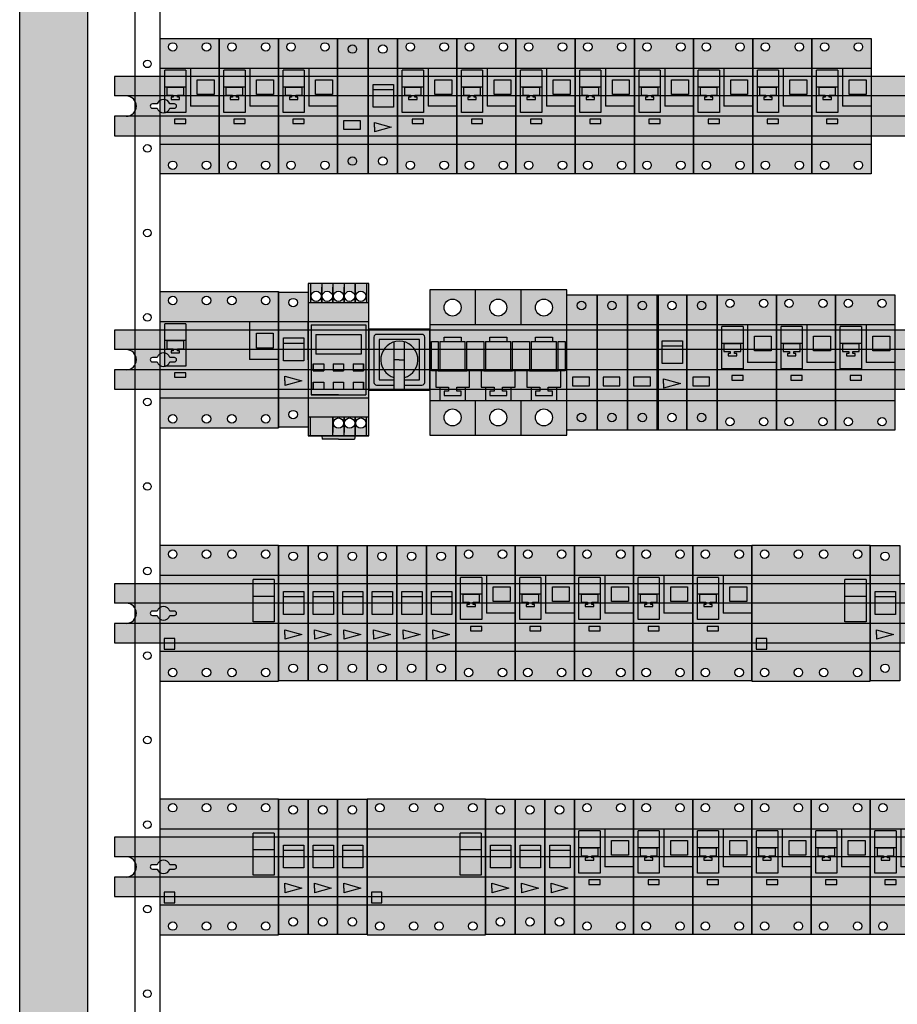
# Model space of a CAD drawing. Header units: millimetres. Extents: x 2505 to 3495, y 1397 to 1684.
# Tile 49 of 59: x 3353 to 3379, y 1470 to 1499. Entities that reach past the tile are written whole.
import ezdxf

# ---------------------------------------------------------------- set-up
doc = ezdxf.new("R2010")
doc.units = ezdxf.units.MM
for name, color, linetype in [('device_rail', 7, 'Continuous'), ('devices', 7, 'Continuous'), ('OZNACZENIE', 7, 'Continuous'), ('rear_wall', 7, 'Continuous')]:
    doc.layers.add(name, color=color, linetype=linetype)
doc.styles.get("Standard").update_dxf_attribs({"font": 'arial.ttf'})

# ---------------------------------------------------------------- blocks, each defined once
blk = doc.blocks.new('102059aIP54')
at = {"layer": 'rear_wall'}
h = blk.add_hatch(color=129, dxfattribs=at)
h.paths.add_polyline_path([(4.000001, 170.5), (4.000001, 173), (0.000001, 173), (0.000001, 3), (4.000001, 3), (4.000001, 5.5)], flags=0)
h.paths.add_polyline_path([(80.000001, 173), (76.000001, 173), (76.000001, 170.5), (76.000001, 5.5), (76.000001, 3), (80.000001, 3)], flags=0)
for p, q in [((4.000001, 170.5), (4.000001, 5.5)), ((6.800001, 170.5), (6.800001, 5.5))]:
    blk.add_line(p, q, dxfattribs=at)
for points in [[(4.000001, 3), (0.000001, 3), (0.000001, 173), (4.000001, 173)], [(4.000001, 170.5), (4.000001, 5.5)], [(4.000001, 5.5), (8.300001, 5.5), (8.300001, 170.5), (4.000001, 170.5)]]:
    blk.add_lwpolyline(points, dxfattribs=at)
blk.add_lwpolyline([(4.000001, 5.5), (76.000001, 5.5), (76.000001, 170.5), (4.000001, 170.5)], close=True, dxfattribs=at)
for centre in [(7.550001, 120.5), (7.550001, 115.5), (7.550001, 110.5), (7.550001, 105.5), (7.550001, 100.5), (7.550001, 95.5), (7.550001, 90.5), (7.550001, 85.5), (7.550001, 80.5), (7.550001, 75.5), (7.550001, 70.5), (7.550001, 65.5)]:
    blk.add_circle(centre, 0.225, dxfattribs=at)
at = {"flags": 1}
for tag, p in [('BD', (96.812571, 16.613244)), ('NK', (96.812571, 14.621117)), ('TYP', (96.812571, 13.021011)), ('PO', (96.812571, 11.483586))]:
    blk.add_attdef(tag, p, '', height=1, dxfattribs=at)
blk = doc.blocks.new('293596b')
at = {"layer": 'device_rail'}
h = blk.add_hatch(color=254, dxfattribs=at)
h.paths.add_polyline_path([(70.4, 1.75), (1.6, 1.75), (1.6, 0.6), (2.3, 0.6), (70.4, 0.6)], flags=0)
h.paths.add_polyline_path([(69.1, 0.6), (2.3, 0.6, -1), (2.3, -0.6), (69.1, -0.6, -1)], flags=0)
h.paths.add_polyline_path([(5.148, -0.129), (4.878, -0.129, -0.714845), (4.122, -0.129), (3.852, -0.129, -1), (3.852, 0.129), (4.122, 0.129, -0.714845), (4.878, 0.129), (5.148, 0.129, -1)], flags=0)
h.paths.add_polyline_path([(66.852, 0.129), (67.122, 0.129, -0.714845), (67.878, 0.129), (68.148, 0.129, -1), (68.148, -0.129), (67.878, -0.129, -0.714845), (67.122, -0.129), (66.852, -0.129, -1)], flags=0)
h.paths.add_polyline_path([(70.4, -0.6), (1.6, -0.6), (1.6, -1.75), (70.4, -1.75)], flags=0)
h.paths.add_polyline_path([(70.4, 0.6), (69.1, 0.6, -0.281109), (69.634, 0.274, -1.27072), (69.634, -0.274, -0.281109), (69.1, -0.6), (70.4, -0.6)], flags=0)
at = {"layer": 'device_rail', "color": 18}
for p, q in [((70.4, 0.6), (1.6, 0.6)), ((2.3, 0.6), (1.6, 0.6)), ((70.4, -0.6), (1.6, -0.6)), ((2.3, -0.6), (1.6, -0.6))]:
    blk.add_line(p, q, dxfattribs=at)
for points in [[(1.6, -0.6), (1.6, -1.75), (70.4, -1.75), (70.4, 1.75), (1.6, 1.75), (1.6, 0.6)], [(4.122, 0.129), (3.852, 0.129)], [(5.148, 0.129), (4.878, 0.129)], [(66.852, 0.129), (67.122, 0.129)], [(67.878, 0.129), (68.148, 0.129)], [(3.852, -0.129), (4.122, -0.129)], [(4.878, -0.129), (5.148, -0.129)], [(67.122, -0.129), (66.852, -0.129)], [(68.148, -0.129), (67.878, -0.129)]]:
    blk.add_lwpolyline(points, dxfattribs=at)
for centre, radius, start, end in [((2.3, 0), 0.6, 270, 90), ((69.1, 0), 0.6, 27.1953, 332.8047), ((3.852, 0), 0.129, 90, 270), ((4.5, 0), 0.4, 18.88223, 161.11777), ((5.148, 0), 0.129, 270, 90), ((66.852, 0), 0.129, 90, 270), ((67.5, 0), 0.4, 18.88223, 161.11777), ((68.148, 0), 0.129, 270, 90), ((69.7, 0), 0.282, 256.40235, 103.59765), ((4.5, 0), 0.4, 198.88223, 341.11777), ((67.5, 0), 0.4, 198.88223, 341.11777)]:
    blk.add_arc(centre, radius, start, end, dxfattribs=at)
at = {"flags": 1}
for tag, p in [('BD', (73.893, 16.217)), ('NK', (73.893, 14.225)), ('TYP', (73.893, 12.625)), ('PO', (73.893, 11.087))]:
    blk.add_attdef(tag, p, '', height=1, dxfattribs=at)
blk = doc.blocks.new('F921901024')
at = {"layer": 'devices'}
h = blk.add_hatch(color=9, dxfattribs=at)
h.paths.add_polyline_path([(3.2, 3.812), (2.2, 3.812), (2.2, 2.938), (3.2, 2.938)], flags=0)
h.paths.add_polyline_path([(1.525, 1.213), (1.525, 1.474), (0.861, 1.474), (0.861, 1.213)], flags=0)
h.paths.add_polyline_path([(0, -1.75), (3.5, -1.75), (3.5, 0), (0, 0)], flags=0)
h.paths.add_polyline_path([(1, -1.25, -1), (0.5, -1.25, -1)], flags=0)
h.paths.add_polyline_path([(3, -1.25, -1), (2.5, -1.25, -1)], flags=0)
h.paths.add_polyline_path([(3.5, 4.5), (3.5, 6.25), (0, 6.25), (0, 4.5), (1.8, 4.5)], flags=0)
h.paths.add_polyline_path([(1, 5.75, -1), (0.5, 5.75, -1)], flags=0)
h.paths.add_polyline_path([(3, 5.75, -1), (2.5, 5.75, -1)], flags=0)
h.paths.add_polyline_path([(3.5, 2.25), (3.5, 4.5), (1.8, 4.5), (1.8, 2.25)], flags=0)
h.paths.add_polyline_path([(3.2, 2.938), (2.2, 2.938), (2.2, 3.812), (3.2, 3.812)], flags=0)
h.paths.add_polyline_path([(1.8, 2.25), (1.8, 4.5), (0, 4.5), (0, 0), (3.5, 0), (3.5, 2.25)], flags=0)
h.paths.add_polyline_path([(0.861, 1.213), (0.861, 1.474), (1.525, 1.474), (1.525, 1.213)], flags=0)
h.paths.add_polyline_path([(0.275, 4.375), (1.525, 4.375), (1.525, 3.375), (1.525, 1.875), (0.275, 1.875), (0.275, 3.375)], flags=0)
h.paths.add_polyline_path([(0.4, 2.9), (0.775, 2.9), (0.775, 2.775), (0.65, 2.775), (0.65, 2.65), (1.15, 2.65), (1.15, 2.775), (1.025, 2.775), (1.025, 2.9), (1.4, 2.9), (1.4, 3.375), (0.4, 3.375)], flags=0)
h.paths.add_polyline_path([(0.275, 1.875), (1.525, 1.875), (1.525, 3.375), (1.4, 3.375), (1.4, 2.9), (1.025, 2.9), (1.025, 2.775), (1.15, 2.775), (1.15, 2.65), (0.65, 2.65), (0.65, 2.775), (0.775, 2.775), (0.775, 2.9), (0.4, 2.9), (0.4, 3.375), (0.275, 3.375)], flags=0)
h.paths.add_polyline_path([(0.275, 3.375), (0.4, 3.375), (1.4, 3.375), (1.525, 3.375), (1.525, 4.375), (0.275, 4.375)], flags=0)
at = {"layer": 'devices', "color": 18}
for p, q in [((0, -1.75), (0, 6.25)), ((0, 6.25), (3.5, 6.25)), ((3.5, 6.25), (3.5, -1.75)), ((0.275, 1.875), (0.275, 4.375)), ((1.525, 4.375), (1.525, 1.875)), ((1.8, 4.5), (1.8, 2.25)), ((2.2, 2.938), (2.2, 3.812)), ((2.2, 3.812), (3.2, 3.812)), ((3.2, 3.812), (3.2, 2.938)), ((0.4, 3.375), (1.4, 3.375)), ((3.2, 2.938), (2.2, 2.938)), ((1.525, 1.875), (0.275, 1.875)), ((3.5, 2.25), (1.8, 2.25)), ((1.525, 1.474), (0.861, 1.474)), ((0.861, 1.474), (0.861, 1.213)), ((0.861, 1.213), (1.525, 1.213)), ((1.525, 1.213), (1.525, 1.474)), ((3.5, -1.75), (0, -1.75))]:
    blk.add_line(p, q, dxfattribs=at)
at = {"layer": 'devices', "color": 18, "linetype": 'Continuous'}
for p, q in [((0, 4.5), (3.5, 4.5)), ((1.525, 4.375), (0.275, 4.375)), ((1.525, 3.375), (0.275, 3.375)), ((0.4, 3.375), (0.4, 2.9)), ((0.4, 3.375), (0.4, 2.9)), ((1.4, 2.9), (1.4, 3.375)), ((1.4, 2.9), (1.4, 3.375)), ((0.4, 2.9), (0.775, 2.9)), ((0.4, 2.9), (0.775, 2.9)), ((0.65, 2.775), (0.65, 2.65)), ((0.775, 2.775), (0.65, 2.775)), ((0.775, 2.775), (0.65, 2.775)), ((0.65, 2.775), (0.65, 2.65)), ((0.65, 2.65), (1.15, 2.65)), ((0.65, 2.65), (1.15, 2.65)), ((0.775, 2.9), (0.775, 2.775)), ((0.775, 2.9), (0.775, 2.775)), ((1.025, 2.775), (1.025, 2.9)), ((1.025, 2.775), (1.025, 2.9)), ((1.025, 2.9), (1.4, 2.9)), ((1.025, 2.9), (1.4, 2.9)), ((1.15, 2.775), (1.025, 2.775)), ((1.15, 2.775), (1.025, 2.775)), ((1.15, 2.65), (1.15, 2.775)), ((1.15, 2.65), (1.15, 2.775)), ((0, 0), (3.5, 0))]:
    blk.add_line(p, q, dxfattribs=at)
for centre in [(0.75, 5.75), (2.75, 5.75), (0.75, -1.25), (2.75, -1.25)]:
    blk.add_circle(centre, 0.25, dxfattribs=at)
at = {"flags": 1}
for tag, p in [('BD', (73.893, 16.217)), ('NK', (73.893, 14.225)), ('TYP', (73.893, 12.625)), ('PO', (73.893, 11.087))]:
    blk.add_attdef(tag, p, '', height=1, dxfattribs=at)
at = {"layer": 'OZNACZENIE'}
blk.add_attdef('OZ', (2.205, 6.665), '', height=1, rotation=90, dxfattribs=at)
blk = doc.blocks.new('F850001001')
at = {"layer": 'devices'}
blk.add_hatch(color=9, dxfattribs=at).paths.add_polyline_path([(0, -1.75), (1.8, -1.75), (1.8, 6.25), (0, 6.25)], flags=0)
at = {"layer": 'devices', "color": 18}
for p, q in [((0, -1.75), (0, 6.25)), ((0, 6.25), (1.8, 6.25)), ((1.8, 6.25), (1.8, -1.75)), ((0, 4.5), (1.8, 4.5)), ((1.35, 1.38), (0.35, 1.38)), ((0.35, 1.38), (0.35, 0.88)), ((1.35, 0.88), (1.35, 1.38)), ((0.35, 0.88), (1.35, 0.88)), ((0, 0), (1.8, 0)), ((1.8, -1.75), (0, -1.75))]:
    blk.add_line(p, q, dxfattribs=at)
for centre in [(0.875, 5.625), (0.875, -1)]:
    blk.add_circle(centre, 0.25, dxfattribs=at)
at = {"flags": 1}
for tag, p in [('BD', (2.293, 5.159)), ('NK', (2.293, 3.167)), ('TYP', (2.293, 1.567)), ('PO', (2.293, 0.029))]:
    blk.add_attdef(tag, p, '', height=1, dxfattribs=at)
at = {"layer": 'OZNACZENIE'}
blk.add_attdef('OZ', (1.355, 6.665), '', height=1, rotation=90, dxfattribs=at)
blk = doc.blocks.new('278531')
at = {"layer": 'devices'}
h = blk.add_hatch(color=9, dxfattribs=at)
h.paths.add_polyline_path([(1.375, 1), (0.375, 1.277), (0.375, 1), (0.375, 0.723)], flags=0)
h.paths.add_polyline_path([(0, -1.75), (1.75, -1.75), (1.75, 0), (0, 0)], flags=0)
h.paths.add_polyline_path([(1.125, -1, -1), (0.625, -1, -1)], flags=0)
h.paths.add_polyline_path([(0, 0), (1.75, 0), (1.75, 4.5), (0, 4.5)], flags=0)
h.paths.add_polyline_path([(0.375, 0.723), (0.375, 1), (0.375, 1.277), (1.375, 1)], flags=0)
h.paths.add_polyline_path([(0.3, 2.187), (0.3, 3.237), (0.3, 3.537), (1.5, 3.537), (1.5, 3.237), (1.5, 3.087), (1.5, 2.187)], flags=0)
h.paths.add_polyline_path([(0, 4.5), (1.75, 4.5), (1.75, 6.25), (0, 6.25)], flags=0)
h.paths.add_polyline_path([(1.125, 5.625, -1), (0.625, 5.625, -1)], flags=0)
h.paths.add_polyline_path([(1.5, 3.537), (0.3, 3.537), (0.3, 3.237), (1.5, 3.237)], flags=0)
h.paths.add_polyline_path([(1.5, 2.187), (1.5, 3.087), (1.5, 3.237), (0.3, 3.237), (0.3, 2.187)], flags=0)
at = {"layer": 'devices', "color": 18}
for p, q in [((0, -1.75), (0, 6.25)), ((0, 6.25), (1.75, 6.25)), ((1.75, 6.25), (1.75, -1.75)), ((0, 4.5), (1.75, 4.5)), ((0.3, 3.237), (0.3, 3.537)), ((0.3, 3.537), (1.5, 3.537)), ((1.5, 3.537), (1.5, 3.087)), ((0.3, 3.237), (1.5, 3.237)), ((0.3, 2.187), (0.3, 3.237)), ((1.5, 3.237), (1.5, 2.187)), ((1.5, 2.187), (0.3, 2.187)), ((0.375, 1), (0.375, 1.277)), ((0.375, 1.277), (1.375, 1)), ((0.375, 1), (0.375, 0.723)), ((1.375, 1), (0.375, 0.723)), ((0, 0), (1.75, 0)), ((1.75, -1.75), (0, -1.75))]:
    blk.add_line(p, q, dxfattribs=at)
for centre in [(0.875, 5.625), (0.875, -1)]:
    blk.add_circle(centre, 0.25, dxfattribs=at)
at = {"flags": 1}
for tag, p in [('BD', (4.393, 3.38)), ('NK', (4.393, 1.388)), ('TYP', (4.393, -0.213)), ('PO', (4.393, -1.75))]:
    blk.add_attdef(tag, p, '', height=1, dxfattribs=at)
at = {"layer": 'OZNACZENIE'}
blk.add_attdef('OZ', (1.33, 6.665), '', height=1, rotation=90, dxfattribs=at)
blk = doc.blocks.new('4333 ff#232')
at = {"layer": 'devices'}
h = blk.add_hatch(color=9, dxfattribs=at)
h.paths.add_polyline_path([(2386.713, 1704.29), (2386.4, 1704.29), (2386.4, 1703.977), (2386.713, 1703.977)], flags=0)
h.paths.add_polyline_path([(2389.775, 1707.052), (2386.275, 1707.052), (2386.275, 1706.165), (2388.025, 1706.165), (2389.775, 1706.165)], flags=0)
h.paths.add_polyline_path([(2387.775, 1706.79, -1), (2387.525, 1706.79, -1)], flags=0)
h.paths.add_polyline_path([(2386.775, 1706.79, -1), (2386.525, 1706.79, -1)], flags=0)
h.paths.add_polyline_path([(2388.525, 1706.79, -1), (2388.275, 1706.79, -1)], flags=0)
h.paths.add_polyline_path([(2389.525, 1706.79, -1), (2389.275, 1706.79, -1)], flags=0)
h.paths.add_polyline_path([(2389.775, 1706.165), (2388.025, 1706.165), (2386.275, 1706.165), (2386.275, 1703.915), (2388.025, 1703.915), (2389.775, 1703.915)], flags=0)
h.paths.add_polyline_path([(2386.713, 1703.977), (2386.4, 1703.977), (2386.4, 1704.29), (2386.713, 1704.29)], flags=0)
h.paths.add_polyline_path([(2389.025, 1704.79), (2389.025, 1705.54), (2389.025, 1706.04), (2389.65, 1706.04), (2389.65, 1705.54), (2389.65, 1704.79)], flags=0)
h.paths.add_polyline_path([(2389.775, 1703.915), (2388.025, 1703.915), (2386.275, 1703.915), (2386.275, 1703.027), (2389.775, 1703.027)], flags=0)
h.paths.add_polyline_path([(2387.775, 1703.29, -1), (2387.525, 1703.29, -1)], flags=0)
h.paths.add_polyline_path([(2386.775, 1703.29, -1), (2386.525, 1703.29, -1)], flags=0)
h.paths.add_polyline_path([(2388.525, 1703.29, -1), (2388.275, 1703.29, -1)], flags=0)
h.paths.add_polyline_path([(2389.525, 1703.29, -1), (2389.275, 1703.29, -1)], flags=0)
h.paths.add_polyline_path([(2389.65, 1706.04), (2389.025, 1706.04), (2389.025, 1705.54), (2389.65, 1705.54)], flags=0)
h.paths.add_polyline_path([(2389.65, 1704.79), (2389.65, 1705.54), (2389.025, 1705.54), (2389.025, 1704.79)], flags=0)
at = {"layer": 'devices', "color": 18}
for p, q in [((2386.275, 1703.027), (2386.275, 1707.052)), ((2386.275, 1707.052), (2389.775, 1707.052)), ((2389.775, 1707.052), (2389.775, 1703.027)), ((2386.275, 1706.165), (2388.025, 1706.165)), ((2386.413, 1704.852), (2386.413, 1706.102)), ((2387.038, 1706.102), (2387.038, 1704.852)), ((2388.025, 1706.165), (2389.775, 1706.165)), ((2388.925, 1706.165), (2388.925, 1705.04)), ((2386.475, 1705.602), (2386.975, 1705.602)), ((2389.125, 1705.383), (2389.125, 1705.821)), ((2389.125, 1705.821), (2389.625, 1705.821)), ((2389.625, 1705.821), (2389.625, 1705.383)), ((2389.625, 1705.383), (2389.125, 1705.383)), ((2389.775, 1705.04), (2388.925, 1705.04)), ((2387.038, 1704.852), (2386.413, 1704.852)), ((2387.038, 1704.652), (2386.706, 1704.652)), ((2386.706, 1704.652), (2386.706, 1704.521)), ((2386.706, 1704.521), (2387.038, 1704.521)), ((2387.038, 1704.521), (2387.038, 1704.652)), ((2386.275, 1703.915), (2388.025, 1703.915)), ((2388.025, 1703.915), (2389.775, 1703.915))]:
    blk.add_line(p, q, dxfattribs=at)
at = {"layer": 'devices', "color": 18, "linetype": 'Continuous'}
for p, q in [((2387.038, 1706.102), (2386.413, 1706.102)), ((2387.038, 1705.602), (2386.413, 1705.602)), ((2386.475, 1705.602), (2386.475, 1705.365)), ((2386.475, 1705.602), (2386.475, 1705.365)), ((2386.975, 1705.365), (2386.975, 1705.602)), ((2386.975, 1705.365), (2386.975, 1705.602)), ((2386.475, 1705.365), (2386.663, 1705.365)), ((2386.475, 1705.365), (2386.663, 1705.365)), ((2386.663, 1705.365), (2386.663, 1705.302)), ((2386.663, 1705.365), (2386.663, 1705.302)), ((2386.788, 1705.302), (2386.788, 1705.365)), ((2386.788, 1705.302), (2386.788, 1705.365)), ((2386.788, 1705.365), (2386.975, 1705.365)), ((2386.788, 1705.365), (2386.975, 1705.365)), ((2386.6, 1705.302), (2386.6, 1705.24)), ((2386.663, 1705.302), (2386.6, 1705.302)), ((2386.663, 1705.302), (2386.6, 1705.302)), ((2386.6, 1705.302), (2386.6, 1705.24)), ((2386.6, 1705.24), (2386.85, 1705.24)), ((2386.6, 1705.24), (2386.85, 1705.24)), ((2386.85, 1705.302), (2386.788, 1705.302)), ((2386.85, 1705.302), (2386.788, 1705.302)), ((2386.85, 1705.24), (2386.85, 1705.302)), ((2386.85, 1705.24), (2386.85, 1705.302))]:
    blk.add_line(p, q, dxfattribs=at)
at = {"layer": 'devices', "color": 247}
blk.add_line((2386.275, 1703.027), (2389.775, 1703.027), dxfattribs=at)
for centre in [(2386.65, 1706.79), (2387.65, 1706.79), (2388.4, 1706.79), (2389.4, 1706.79), (2386.65, 1703.29), (2387.65, 1703.29), (2388.4, 1703.29), (2389.4, 1703.29)]:
    blk.add_circle(centre, 0.125, dxfattribs=at)
blk = doc.blocks.new('212094')
at = {"layer": 'devices'}
h = blk.add_hatch(color=9, dxfattribs=at)
h.paths.add_polyline_path([(0, 0), (0, -1.125), (0.152, -1.125), (0.812, -1.125), (1.472, -1.125), (1.8, -1.125), (2.132, -1.125), (2.792, -1.125), (3.452, -1.125), (3.6, -1.125), (3.6, 0)], flags=0)
h.paths.add_polyline_path([(1.8, 0.178), (0.178, 0.178), (0.178, 4.322), (3.422, 4.322), (3.422, 0.178)], flags=0)
h.paths.add_polyline_path([(0, 2.25), (0, 0), (3.6, 0), (3.6, 4.5), (0, 4.5)], flags=0)
h.paths.add_polyline_path([(3.6, 4.5), (3.6, 5.625), (3.448, 5.625), (2.792, 5.625), (2.132, 5.625), (1.8, 5.625), (1.472, 5.625), (0.812, 5.625), (0.152, 5.625), (0, 5.625), (0, 4.5)], flags=0)
h.paths.add_polyline_path([(0.152, 5.625), (0.152, 6.75), (0, 6.75), (0, 5.625)], flags=0)
h.paths.add_polyline_path([(0.784, 6, -1), (0.18, 6, -1)], flags=0)
h.paths.add_polyline_path([(0.812, 5.625), (0.812, 6.548), (0.812, 6.75), (0.152, 6.75), (0.152, 5.625)], flags=0)
h.paths.add_polyline_path([(1.444, 6, -1), (0.84, 6, -1)], flags=0)
h.paths.add_polyline_path([(1.472, 5.625), (1.472, 6.548), (1.472, 6.75), (0.812, 6.75), (0.812, 6.548), (0.812, 5.625)], flags=0)
h.paths.add_polyline_path([(2.104, 6, -1), (1.5, 6, -1)], flags=0)
h.paths.add_polyline_path([(1.8, 5.625), (2.132, 5.625), (2.132, 6.548), (2.132, 6.75), (1.472, 6.75), (1.472, 6.548), (1.472, 5.625)], flags=0)
h.paths.add_polyline_path([(0, -2.1), (0, -2.25), (0.152, -2.25), (0.152, -1.125), (0, -1.125)], flags=0)
h.paths.add_polyline_path([(1.472, -2.25), (1.472, -2.048), (1.472, -1.125), (0.812, -1.125), (0.152, -1.125), (0.152, -2.25), (0.808, -2.25)], flags=0)
h.paths.add_polyline_path([(2.104, -1.5, -1), (1.5, -1.5, -1)], flags=0)
h.paths.add_polyline_path([(2.132, -2.25), (2.132, -2.048), (2.132, -1.125), (1.8, -1.125), (1.472, -1.125), (1.472, -2.048), (1.472, -2.25)], flags=0)
h.paths.add_polyline_path([(2.764, -1.5, -1), (2.16, -1.5, -1)], flags=0)
h.paths.add_polyline_path([(2.792, -2.25), (2.792, -2.048), (2.792, -1.125), (2.132, -1.125), (2.132, -2.048), (2.132, -2.25)], flags=0)
h.paths.add_polyline_path([(3.452, -1.125), (3.448, -1.125)], flags=0)
h.paths.add_polyline_path([(3.424, -1.5, -1), (2.82, -1.5, -1)], flags=0)
h.paths.add_polyline_path([(3.452, -2.25), (3.448, -1.125), (2.792, -1.125), (2.792, -2.048), (2.792, -2.25)], flags=0)
h.paths.add_polyline_path([(3.6, -2.25), (3.6, -1.125), (3.452, -1.125), (3.452, -2.25)], flags=0)
h.paths.add_polyline_path([(0.808, -2.25), (0.844, -2.451), (1.8, -2.451), (2.756, -2.451), (2.792, -2.25), (2.132, -2.25), (1.472, -2.25)], flags=0)
h.paths.add_polyline_path([(3.6, 6.75), (3.452, 6.75), (3.448, 5.625), (3.6, 5.625)], flags=0)
h.paths.add_polyline_path([(2.764, 6, -1), (2.16, 6, -1)], flags=0)
h.paths.add_polyline_path([(2.132, 6.75), (2.132, 6.548), (2.132, 5.625), (2.792, 5.625), (2.792, 6.548), (2.792, 6.75)], flags=0)
h.paths.add_polyline_path([(3.424, 6, -1), (2.82, 6, -1)], flags=0)
h.paths.add_polyline_path([(2.792, 6.75), (2.792, 6.548), (2.792, 5.625), (3.452, 5.625), (3.452, 6.75)], flags=0)
h.paths.add_polyline_path([(3.287, 1.593), (2.672, 1.593), (2.672, 2.011), (3.287, 2.011)], flags=0)
h.paths.add_polyline_path([(2.108, 1.593), (1.492, 1.593), (1.492, 2.011), (2.108, 2.011)], flags=0)
h.paths.add_polyline_path([(0.928, 2.011), (0.928, 1.593), (0.313, 1.593), (0.313, 2.011)], flags=0)
h.paths.add_polyline_path([(2.108, 0.509), (1.492, 0.509), (1.492, 0.928), (2.108, 0.928)], flags=0)
h.paths.add_polyline_path([(2.672, 0.509), (2.672, 0.928), (3.287, 0.928), (3.287, 0.509)], flags=0)
h.paths.add_polyline_path([(0.928, 0.509), (0.313, 0.509), (0.313, 0.928), (0.928, 0.928)], flags=0)
h.paths.add_polyline_path([(0.456, 2.569), (0.456, 3.736), (3.144, 3.736), (3.144, 2.569)], flags=0)
h.paths.add_polyline_path([(3.422, 0.178), (3.422, 4.322), (0.178, 4.322), (0.178, 0.178), (1.8, 0.178)], flags=0)
h.paths.add_polyline_path([(3.287, 2.011), (2.672, 2.011), (2.672, 1.593), (3.287, 1.593)], flags=0)
h.paths.add_polyline_path([(2.108, 2.011), (1.492, 2.011), (1.492, 1.593), (2.108, 1.593)], flags=0)
h.paths.add_polyline_path([(0.313, 2.011), (0.313, 1.593), (0.928, 1.593), (0.928, 2.011)], flags=0)
h.paths.add_polyline_path([(2.108, 0.928), (1.492, 0.928), (1.492, 0.509), (2.108, 0.509)], flags=0)
h.paths.add_polyline_path([(3.287, 0.509), (3.287, 0.928), (2.672, 0.928), (2.672, 0.509)], flags=0)
h.paths.add_polyline_path([(0.928, 0.928), (0.313, 0.928), (0.313, 0.509), (0.928, 0.509)], flags=0)
h.paths.add_polyline_path([(3.144, 2.569), (3.144, 3.736), (0.456, 3.736), (0.456, 2.569)], flags=0)
at = {"layer": 'devices', "color": 18}
for p, q in [((0, 6.75), (0, -2.25)), ((3.6, 6.75), (0, 6.75)), ((0, 6.75), (0, 4.5)), ((0.152, 6.75), (0.152, 5.625)), ((0.812, 6.75), (0.812, 5.625)), ((0.812, 6.75), (0.812, 5.625)), ((0.812, 5.625), (0.812, 6.548)), ((1.472, 6.75), (1.472, 5.625)), ((1.472, 6.75), (1.472, 5.625)), ((1.472, 6.75), (1.472, 5.625)), ((1.472, 5.625), (1.472, 6.548)), ((1.472, 5.625), (1.472, 6.548)), ((2.132, 6.75), (2.132, 5.625)), ((2.132, 6.75), (2.132, 5.625)), ((2.132, 6.75), (2.132, 5.625)), ((2.132, 5.625), (2.132, 6.548)), ((2.132, 5.625), (2.132, 6.548)), ((2.792, 5.625), (2.792, 6.75)), ((2.792, 6.75), (2.792, 5.625)), ((2.792, 6.75), (2.792, 5.625)), ((2.792, 5.625), (2.792, 6.548)), ((3.452, 6.75), (3.452, 5.625)), ((3.6, -2.25), (3.6, 6.75)), ((0, 5.625), (3.6, 5.625)), ((0.152, 5.625), (1.8, 5.625)), ((0.152, 5.625), (0.812, 5.625)), ((1.8, 5.625), (3.448, 5.625)), ((0, 2.25), (0, 4.5)), ((0, 4.5), (3.6, 4.5)), ((0, 4.5), (0, -2.1)), ((0.178, 4.322), (3.422, 4.322)), ((0.178, 4.322), (0.178, 0.178)), ((3.422, 4.322), (3.422, 0.178)), ((0.456, 3.736), (3.144, 3.736)), ((0.456, 3.736), (0.456, 2.569)), ((3.144, 3.736), (3.144, 2.569)), ((3.144, 2.569), (0.456, 2.569)), ((0, 2.25), (0, 0)), ((0.313, 2.011), (0.928, 2.011)), ((0.313, 2.011), (0.313, 1.593)), ((0.313, 1.593), (0.313, 2.011)), ((0.928, 2.011), (0.928, 1.593)), ((1.492, 2.011), (1.492, 1.593)), ((1.492, 2.011), (2.108, 2.011)), ((2.108, 2.011), (2.108, 1.593)), ((2.672, 2.011), (2.672, 1.593)), ((2.672, 2.011), (3.287, 2.011)), ((3.287, 2.011), (3.287, 1.593)), ((3.287, 1.593), (3.287, 2.011)), ((0.313, 1.593), (0.928, 1.593)), ((1.492, 1.593), (2.108, 1.593)), ((2.672, 1.593), (3.287, 1.593)), ((0.313, 0.509), (0.313, 0.928)), ((0.313, 0.928), (0.928, 0.928)), ((0.313, 0.928), (0.313, 0.509)), ((0.928, 0.928), (0.928, 0.509)), ((1.492, 0.928), (1.492, 0.509)), ((1.492, 0.928), (2.108, 0.928)), ((2.108, 0.928), (2.108, 0.509)), ((2.672, 0.928), (2.672, 0.509)), ((2.672, 0.928), (3.287, 0.928)), ((3.287, 0.509), (3.287, 0.928)), ((3.287, 0.928), (3.287, 0.509)), ((0, 0), (3.6, 0)), ((0.178, 0.178), (3.422, 0.178)), ((1.8, 0.178), (0.178, 0.178)), ((0.313, 0.509), (0.928, 0.509)), ((1.492, 0.509), (2.108, 0.509)), ((2.672, 0.509), (3.287, 0.509)), ((0, -1.125), (3.6, -1.125)), ((0.152, -1.125), (1.8, -1.125)), ((0.152, -1.125), (0.812, -1.125)), ((0.152, -2.25), (0.152, -1.125)), ((1.472, -2.25), (1.472, -1.125)), ((1.472, -1.125), (1.472, -2.048)), ((1.472, -2.25), (1.472, -1.125)), ((1.472, -2.25), (1.472, -1.125)), ((1.472, -1.125), (1.472, -2.048)), ((1.8, -1.125), (3.448, -1.125)), ((2.132, -2.25), (2.132, -1.125)), ((2.132, -1.125), (2.132, -2.048)), ((2.132, -2.25), (2.132, -1.125)), ((2.132, -2.25), (2.132, -1.125)), ((2.132, -1.125), (2.132, -2.048)), ((2.792, -2.25), (2.792, -1.125)), ((2.792, -1.125), (2.792, -2.048)), ((2.792, -2.25), (2.792, -1.125)), ((2.792, -1.125), (2.792, -2.25)), ((3.452, -2.25), (3.452, -1.125)), ((0, -2.25), (3.6, -2.25)), ((3.6, -2.25), (0, -2.25)), ((3.6, -2.25), (0, -2.25)), ((0.808, -2.25), (0.844, -2.451)), ((2.792, -2.25), (2.756, -2.451)), ((1.8, -2.451), (0.844, -2.451)), ((1.8, -2.451), (2.756, -2.451))]:
    blk.add_line(p, q, dxfattribs=at)
for centre in [(0.482, 6), (1.142, 6), (1.802, 6), (2.462, 6), (3.122, 6), (1.802, -1.5), (2.462, -1.5), (3.122, -1.5)]:
    blk.add_circle(centre, 0.302, dxfattribs=at)
at = {"flags": 1}
for tag, p in [('BD', (5.454, 2.88)), ('NK', (5.454, 0.888)), ('TYP', (5.454, -0.713)), ('PO', (5.454, -2.25))]:
    blk.add_attdef(tag, p, '', height=1, dxfattribs=at)
at = {"layer": 'OZNACZENIE'}
blk.add_attdef('OZ', (2.255, 7.165), '', height=1, rotation=90, dxfattribs=at)
blk = doc.blocks.new('036515')
at = {"layer": 'devices'}
h = blk.add_hatch(color=250, dxfattribs=at)
h.paths.add_polyline_path([(1.57, 2.015, -0.414214), (1.65, 1.935), (1.65, 0.595, -0.414214), (1.57, 0.515), (1.05, 0.515), (1.05, 0.365), (1.8, 0.365), (1.8, 2.165), (0, 2.165), (0, 0.365), (0.75, 0.365), (0.75, 0.515), (0.23, 0.515, -0.414214), (0.15, 0.595), (0.15, 1.935, -0.414214), (0.23, 2.015)], flags=0)
h.paths.add_polyline_path([(0.75, 1.794, 0.755929), (0.75, 0.736)], flags=0)
h.paths.add_polyline_path([(1.05, 0.736, 0.755929), (1.05, 1.794)], flags=0)
h.paths.add_polyline_path([(0.75, 1.265), (0.9, 1.265), (1.05, 1.265), (1.05, 0.365), (1.8, 0.365), (1.8, 2.165), (0, 2.165), (0, 0.365), (0.75, 0.365)], flags=0)
h = blk.add_hatch(color=8, dxfattribs=at)
h.paths.add_polyline_path([(0.15, 1.935), (0.15, 0.595, 0.414214), (0.23, 0.515), (0.75, 0.515), (0.75, 0.665), (0.3, 0.665), (0.3, 1.865), (1.5, 1.865), (1.5, 0.665), (1.05, 0.665), (1.05, 0.515), (1.57, 0.515, 0.414214), (1.65, 0.595), (1.65, 1.935, 0.414214), (1.57, 2.015), (0.23, 2.015, 0.414214)], flags=0)
h.paths.add_polyline_path([(0.3, 1.865), (1.5, 1.865), (1.5, 0.665), (1.05, 0.665), (1.05, 0.736, 0.755929), (1.05, 1.794, 0.138998), (0.75, 1.794, 0.755929), (0.75, 0.736), (0.75, 0.665), (0.3, 0.665)], flags=0)
blk.add_hatch(color=9, dxfattribs=at).paths.add_polyline_path([(1.05, 1.794, 0.138998), (0.75, 1.794), (0.75, 1.265), (0.9, 1.265), (1.05, 1.265)], flags=0)
for p, q in [((0.15, 1.935), (0.15, 0.595)), ((1.57, 2.015), (0.23, 2.015)), ((0.75, 0.365), (0.75, 1.794)), ((1.05, 0.365), (1.05, 1.794)), ((1.65, 0.595), (1.65, 1.935)), ((0.9, 1.265), (0.75, 1.265)), ((0.9, 1.265), (1.05, 1.265)), ((0.23, 0.515), (0.75, 0.515)), ((1.05, 0.515), (1.57, 0.515))]:
    blk.add_line(p, q, dxfattribs=at)
blk.add_lwpolyline([(0, 0.365), (1.8, 0.365), (1.8, 2.165), (0, 2.165)], close=True, dxfattribs=at)
blk.add_lwpolyline([(1.05, 0.665), (1.5, 0.665), (1.5, 1.865), (0.3, 1.865), (0.3, 0.665), (0.75, 0.665)], dxfattribs=at)
for centre, radius, start, end in [((0.23, 1.935), 0.08, 90, 180), ((0.9, 1.265), 0.55, 285.8266, 254.1734), ((1.57, 1.935), 0.08, 0, 90), ((0.23, 0.595), 0.08, 180, 270), ((1.57, 0.595), 0.08, 270, 0)]:
    blk.add_arc(centre, radius, start, end, dxfattribs=at)
at = {"flags": 1}
for tag, p in [('BD', (2.306, 5.13)), ('NK', (2.306, 3.138)), ('TYP', (2.306, 1.537)), ('PO', (2.306, 0))]:
    blk.add_attdef(tag, p, '', height=1, dxfattribs=at)
at = {"layer": 'OZNACZENIE'}
blk.add_attdef('OZ', (1.355, 2.581), '', height=1, rotation=90, dxfattribs=at)
blk = doc.blocks.new('248243')
at = {"layer": 'devices'}
h = blk.add_hatch(color=9, dxfattribs=at)
h.paths.add_polyline_path([(8.1, 6.55), (5.4, 6.55), (5.4, 4.5), (8.1, 4.5)], flags=0)
h.paths.add_polyline_path([(7.25, 5.5, -1), (6.25, 5.5, -1)], flags=0)
h.paths.add_polyline_path([(2.7, 6.55), (2.7, 4.5), (5.4, 4.5), (5.4, 6.55)], flags=0)
h.paths.add_polyline_path([(4.55, 5.5, -1), (3.55, 5.5, -1)], flags=0)
h.paths.add_polyline_path([(0, 6.55), (0, 4.5), (2.7, 4.5), (2.7, 6.55)], flags=0)
h.paths.add_polyline_path([(1.85, 5.5, -1), (0.85, 5.5, -1)], flags=0)
h.paths.add_polyline_path([(7.75, 1.75), (8, 1.75), (8, 3.5), (7.6, 3.5), (7.6, 1.75)], flags=0)
h.paths.add_polyline_path([(7.25, 3.5), (7.25, 3.75), (6.25, 3.75), (6.25, 3.5)], flags=0)
h.paths.add_polyline_path([(6.25, 3.5), (6, 3.5), (6, 1.75), (7.5, 1.75), (7.5, 3.5), (7.25, 3.5)], flags=0)
h.paths.add_polyline_path([(5.75, 0.8), (6, 0.8), (6.5, 0.8), (6.5, 0.55), (6.25, 0.55), (6.25, 0.3), (7.25, 0.3), (7.25, 0.55), (7, 0.55), (7, 0.8), (7.5, 0.8), (7.75, 0.8), (7.75, 1.75), (7.6, 1.75), (7.5, 1.75), (6, 1.75), (5.9, 1.75), (5.75, 1.75)], flags=0)
h.paths.add_polyline_path([(1.85, 3.5), (1.85, 3.75), (0.85, 3.75), (0.85, 3.5)], flags=0)
h.paths.add_polyline_path([(0.85, 3.5), (0.6, 3.5), (0.6, 1.75), (2.1, 1.75), (2.1, 3.5), (1.85, 3.5)], flags=0)
h.paths.add_polyline_path([(0.5, 1.75), (0.5, 3.5), (0.1, 3.5), (0.1, 1.75), (0.35, 1.75)], flags=0)
h.paths.add_polyline_path([(7.5, 0), (7.5, 0.8), (7, 0.8), (7, 0.55), (7.25, 0.55), (7.25, 0.3), (6.25, 0.3), (6.25, 0.55), (6.5, 0.55), (6.5, 0.8), (6, 0.8), (6, 0)], flags=0)
h.paths.add_polyline_path([(6, 0), (5.4, 0), (5.4, -2.05), (8.1, -2.05), (8.1, 0), (7.5, 0)], flags=0)
h.paths.add_polyline_path([(7.25, -1, -1), (6.25, -1, -1)], flags=0)
h.paths.add_polyline_path([(2.7, -2.05), (5.4, -2.05), (5.4, 0), (4.8, 0), (3.3, 0), (2.7, 0)], flags=0)
h.paths.add_polyline_path([(4.55, -1, -1), (3.55, -1, -1)], flags=0)
h.paths.add_polyline_path([(2.35, 0.8), (2.35, 1.75), (2.2, 1.75), (2.1, 1.75), (0.6, 1.75), (0.5, 1.75), (0.35, 1.75), (0.35, 0.8), (0.6, 0.8), (1.1, 0.8), (1.1, 0.55), (0.85, 0.55), (0.85, 0.3), (1.85, 0.3), (1.85, 0.55), (1.6, 0.55), (1.6, 0.8), (2.1, 0.8)], flags=0)
h.paths.add_polyline_path([(2.1, 0.8), (1.6, 0.8), (1.6, 0.55), (1.85, 0.55), (1.85, 0.3), (0.85, 0.3), (0.85, 0.55), (1.1, 0.55), (1.1, 0.8), (0.6, 0.8), (0.6, 0), (2.1, 0)], flags=0)
h.paths.add_polyline_path([(4.55, 3.5), (4.55, 3.75), (3.55, 3.75), (3.55, 3.5)], flags=0)
h.paths.add_polyline_path([(3.55, 3.5), (3.3, 3.5), (3.3, 1.75), (4.8, 1.75), (4.8, 3.5), (4.55, 3.5)], flags=0)
h.paths.add_polyline_path([(5.1, 3.5), (4.9, 3.5), (4.9, 1.75), (5.05, 1.75), (5.1, 1.75), (5.7, 1.75), (5.75, 1.75), (5.9, 1.75), (5.9, 3.5), (5.7, 3.5)], flags=0)
h.paths.add_polyline_path([(3.2, 3.5), (3, 3.5), (2.4, 3.5), (2.2, 3.5), (2.2, 1.75), (2.35, 1.75), (2.4, 1.75), (3, 1.75), (3.05, 1.75), (3.2, 1.75)], flags=0)
h.paths.add_polyline_path([(3.2, 1.75), (3.3, 1.75), (3.3, 3.5), (3.55, 3.5), (3.55, 3.75), (4.55, 3.75), (4.55, 3.5), (4.8, 3.5), (4.8, 1.75), (4.9, 1.75), (4.9, 3.5), (5.1, 3.5), (5.7, 3.5), (5.9, 3.5), (5.9, 1.75), (6, 1.75), (6, 3.5), (6.25, 3.5), (6.25, 3.75), (7.25, 3.75), (7.25, 3.5), (7.5, 3.5), (7.5, 1.75), (7.6, 1.75), (7.6, 3.5), (8, 3.5), (8, 1.75), (7.75, 1.75), (7.75, 0.8), (7.5, 0.8), (7.5, 0), (8.1, 0), (8.1, 4.5), (5.4, 4.5), (2.7, 4.5), (0, 4.5), (0, 0), (0.6, 0), (0.6, 0.8), (0.35, 0.8), (0.35, 1.75), (0.1, 1.75), (0.1, 3.5), (0.5, 3.5), (0.5, 1.75), (0.6, 1.75), (0.6, 3.5), (0.85, 3.5), (0.85, 3.75), (1.85, 3.75), (1.85, 3.5), (2.1, 3.5), (2.1, 1.75), (2.2, 1.75), (2.2, 3.5), (2.4, 3.5), (3, 3.5), (3.2, 3.5)], flags=0)
h.paths.add_polyline_path([(0, 0), (0, -2.05), (2.7, -2.05), (2.7, 0), (2.1, 0), (0.6, 0)], flags=0)
h.paths.add_polyline_path([(1.85, -1, -1), (0.85, -1, -1)], flags=0)
h.paths.add_polyline_path([(4.8, 0.8), (4.8, 0), (5.4, 0), (6, 0), (6, 0.8), (5.75, 0.8), (5.75, 1.75), (5.7, 1.75), (5.1, 1.75), (5.05, 1.75), (5.05, 0.8)], flags=0)
h.paths.add_polyline_path([(3.05, 0.8), (3.05, 1.75), (3, 1.75), (2.4, 1.75), (2.35, 1.75), (2.35, 0.8), (2.1, 0.8), (2.1, 0), (2.7, 0), (3.3, 0), (3.3, 0.8)], flags=0)
h.paths.add_polyline_path([(3.8, 0.8), (3.3, 0.8), (3.3, 0), (4.8, 0), (4.8, 0.8), (4.3, 0.8), (4.3, 0.55), (4.55, 0.55), (4.55, 0.3), (3.55, 0.3), (3.55, 0.55), (3.8, 0.55)], flags=0)
h.paths.add_polyline_path([(3.8, 0.55), (3.55, 0.55), (3.55, 0.3), (4.55, 0.3), (4.55, 0.55), (4.3, 0.55), (4.3, 0.8), (4.8, 0.8), (5.05, 0.8), (5.05, 1.75), (4.9, 1.75), (4.8, 1.75), (3.3, 1.75), (3.2, 1.75), (3.05, 1.75), (3.05, 0.8), (3.3, 0.8), (3.8, 0.8)], flags=0)
at = {"layer": 'devices', "color": 247}
for p, q in [((8.1, 6.55), (0, 6.55)), ((2.7, 4.5), (2.7, 6.55)), ((5.4, 4.5), (5.4, 6.55)), ((0, 4.5), (2.7, 4.5)), ((2.7, 4.5), (5.4, 4.5)), ((5.4, 4.5), (8.1, 4.5)), ((0.6, 1.75), (0.1, 1.75)), ((0.35, 1.75), (0.35, 0.8)), ((0.35, 1.75), (0.35, 0.8)), ((0.5, 1.75), (0.6, 1.75)), ((0.5, 1.75), (0.6, 1.75)), ((0.5, 1.75), (0.6, 1.75)), ((0.5, 1.75), (0.6, 1.75)), ((0.6, 1.75), (2.1, 1.75)), ((0.6, 1.75), (2.1, 1.75)), ((0.6, 1.75), (2.1, 1.75)), ((0.6, 1.75), (2.1, 1.75)), ((2.1, 1.75), (2.2, 1.75)), ((2.1, 1.75), (2.2, 1.75)), ((2.1, 1.75), (2.2, 1.75)), ((2.1, 1.75), (2.2, 1.75)), ((3, 1.75), (2.2, 1.75)), ((2.35, 0.8), (2.35, 1.75)), ((2.35, 0.8), (2.35, 1.75)), ((3.2, 1.75), (2.4, 1.75)), ((3.05, 1.75), (3.05, 0.8)), ((3.05, 1.75), (3.05, 0.8)), ((3.2, 1.75), (3.3, 1.75)), ((3.2, 1.75), (3.3, 1.75)), ((3.2, 1.75), (3.3, 1.75)), ((3.2, 1.75), (3.3, 1.75)), ((3.3, 1.75), (4.8, 1.75)), ((3.3, 1.75), (4.8, 1.75)), ((3.3, 1.75), (4.8, 1.75)), ((3.3, 1.75), (4.8, 1.75)), ((4.8, 1.75), (4.9, 1.75)), ((4.8, 1.75), (4.9, 1.75)), ((4.8, 1.75), (4.9, 1.75)), ((4.8, 1.75), (4.9, 1.75)), ((5.7, 1.75), (4.9, 1.75)), ((5.05, 0.8), (5.05, 1.75)), ((5.05, 0.8), (5.05, 1.75)), ((5.9, 1.75), (5.1, 1.75)), ((5.75, 1.75), (5.75, 0.8)), ((5.75, 1.75), (5.75, 0.8)), ((5.9, 1.75), (6, 1.75)), ((5.9, 1.75), (6, 1.75)), ((5.9, 1.75), (6, 1.75)), ((5.9, 1.75), (6, 1.75)), ((6, 1.75), (7.5, 1.75)), ((6, 1.75), (7.5, 1.75)), ((6, 1.75), (7.5, 1.75)), ((6, 1.75), (7.5, 1.75)), ((7.5, 1.75), (7.6, 1.75)), ((7.5, 1.75), (7.6, 1.75)), ((7.5, 1.75), (7.6, 1.75)), ((7.5, 1.75), (7.6, 1.75)), ((8, 1.75), (7.6, 1.75)), ((7.75, 0.8), (7.75, 1.75)), ((7.75, 0.8), (7.75, 1.75)), ((0.35, 0.8), (1.1, 0.8)), ((0.35, 0.8), (1.1, 0.8)), ((0.6, 0.8), (0.6, 0)), ((0.6, 0.8), (0.6, 0)), ((1.1, 0.8), (1.1, 0.55)), ((1.1, 0.8), (1.1, 0.55)), ((1.6, 0.8), (2.35, 0.8)), ((1.6, 0.8), (2.35, 0.8)), ((1.6, 0.55), (1.6, 0.8)), ((1.6, 0.55), (1.6, 0.8)), ((2.1, 0.8), (2.1, 0)), ((2.1, 0.8), (2.1, 0)), ((3.05, 0.8), (3.8, 0.8)), ((3.05, 0.8), (3.8, 0.8)), ((3.3, 0.8), (3.3, 0)), ((3.3, 0.8), (3.3, 0)), ((3.8, 0.8), (3.8, 0.55)), ((3.8, 0.8), (3.8, 0.55)), ((4.3, 0.55), (4.3, 0.8)), ((4.3, 0.8), (5.05, 0.8)), ((4.3, 0.8), (5.05, 0.8)), ((4.3, 0.55), (4.3, 0.8)), ((4.8, 0.8), (4.8, 0)), ((4.8, 0.8), (4.8, 0)), ((5.75, 0.8), (6.5, 0.8)), ((5.75, 0.8), (6.5, 0.8)), ((6, 0.8), (6, 0)), ((6, 0.8), (6, 0)), ((6.5, 0.8), (6.5, 0.55)), ((6.5, 0.8), (6.5, 0.55)), ((7, 0.8), (7.75, 0.8)), ((7, 0.8), (7.75, 0.8)), ((7, 0.55), (7, 0.8)), ((7, 0.55), (7, 0.8)), ((7.5, 0.8), (7.5, 0)), ((7.5, 0.8), (7.5, 0)), ((0, 0), (2.7, 0)), ((0.85, 0.55), (0.85, 0.3)), ((1.1, 0.55), (0.85, 0.55)), ((1.1, 0.55), (0.85, 0.55)), ((0.85, 0.55), (0.85, 0.3)), ((0.85, 0.3), (1.85, 0.3)), ((0.85, 0.3), (1.85, 0.3)), ((1.85, 0.55), (1.6, 0.55)), ((1.85, 0.55), (1.6, 0.55)), ((1.85, 0.3), (1.85, 0.55)), ((1.85, 0.3), (1.85, 0.55)), ((2.7, -2.05), (2.7, 0)), ((2.7, 0), (5.4, 0)), ((3.55, 0.55), (3.55, 0.3)), ((3.8, 0.55), (3.55, 0.55)), ((3.8, 0.55), (3.55, 0.55)), ((3.55, 0.55), (3.55, 0.3)), ((3.55, 0.3), (4.55, 0.3)), ((3.55, 0.3), (4.55, 0.3)), ((4.55, 0.55), (4.3, 0.55)), ((4.55, 0.55), (4.3, 0.55)), ((4.55, 0.3), (4.55, 0.55)), ((4.55, 0.3), (4.55, 0.55)), ((5.4, -2.05), (5.4, 0)), ((5.4, 0), (8.1, 0)), ((6.25, 0.55), (6.25, 0.3)), ((6.5, 0.55), (6.25, 0.55)), ((6.5, 0.55), (6.25, 0.55)), ((6.25, 0.55), (6.25, 0.3)), ((6.25, 0.3), (7.25, 0.3)), ((6.25, 0.3), (7.25, 0.3)), ((7.25, 0.55), (7, 0.55)), ((7.25, 0.55), (7, 0.55)), ((7.25, 0.3), (7.25, 0.55)), ((7.25, 0.3), (7.25, 0.55)), ((0, -2.05), (8.1, -2.05))]:
    blk.add_line(p, q, dxfattribs=at)
at = {"layer": 'devices', "color": 18}
for p, q in [((0, 6.55), (0, -2.05)), ((8.1, -2.05), (8.1, 6.55)), ((8.1, 0), (8.1, 4.5)), ((0.1, 3.5), (0.5, 3.5)), ((0.1, 1.75), (0.1, 3.5)), ((0.5, 3.5), (0.5, 1.75)), ((0.6, 3.5), (2.1, 3.5)), ((0.6, 3.5), (0.6, 1.75)), ((0.85, 3.5), (0.85, 3.75)), ((0.85, 3.75), (1.85, 3.75)), ((1.85, 3.75), (1.85, 3.5)), ((2.1, 1.75), (2.1, 3.5)), ((2.2, 1.75), (2.2, 3.5)), ((2.2, 3.5), (3, 3.5)), ((2.4, 3.5), (3.2, 3.5)), ((3.2, 3.5), (3.2, 1.75)), ((3.3, 3.5), (4.8, 3.5)), ((3.3, 3.5), (3.3, 1.75)), ((3.55, 3.5), (3.55, 3.75)), ((3.55, 3.75), (4.55, 3.75)), ((4.55, 3.75), (4.55, 3.5)), ((4.8, 1.75), (4.8, 3.5)), ((4.9, 3.5), (5.7, 3.5)), ((4.9, 1.75), (4.9, 3.5)), ((5.1, 3.5), (5.9, 3.5)), ((5.9, 3.5), (5.9, 1.75)), ((6, 3.5), (7.5, 3.5)), ((6, 3.5), (6, 1.75)), ((6.25, 3.5), (6.25, 3.75)), ((6.25, 3.75), (7.25, 3.75)), ((7.25, 3.75), (7.25, 3.5)), ((7.5, 1.75), (7.5, 3.5)), ((7.6, 1.75), (7.6, 3.5)), ((7.6, 3.5), (8, 3.5)), ((8, 3.5), (8, 1.75))]:
    blk.add_line(p, q, dxfattribs=at)
at = {"layer": 'devices', "color": 247}
for centre in [(1.35, 5.5), (4.05, 5.5), (6.75, 5.5), (1.35, -1), (4.05, -1), (6.75, -1)]:
    blk.add_circle(centre, 0.5, dxfattribs=at)
at = {"flags": 1}
for tag, p in [('BD', (9.754, 3.08)), ('NK', (9.754, 1.088)), ('TYP', (9.754, -0.513)), ('PO', (9.754, -2.05))]:
    blk.add_attdef(tag, p, '', height=1, dxfattribs=at)
at = {"layer": 'OZNACZENIE'}
blk.add_attdef('OZ', (4.505, 6.965), '', height=1, rotation=90, dxfattribs=at)
blk = doc.blocks.new('F1955610')
at = {"layer": 'devices'}
h = blk.add_hatch(color=9, dxfattribs=at)
h.paths.add_polyline_path([(0.875, 0.75), (0.25, 0.75), (0.25, 0.125), (0.875, 0.125)], flags=0)
h.paths.add_polyline_path([(7, 6.275), (0, 6.275), (0, 4.5), (3.5, 4.5), (7, 4.5)], flags=0)
h.paths.add_polyline_path([(3, 5.75, -1), (2.5, 5.75, -1)], flags=0)
h.paths.add_polyline_path([(1, 5.75, -1), (0.5, 5.75, -1)], flags=0)
h.paths.add_polyline_path([(4.5, 5.75, -1), (4, 5.75, -1)], flags=0)
h.paths.add_polyline_path([(6.5, 5.75, -1), (6, 5.75, -1)], flags=0)
h.paths.add_polyline_path([(7, 4.5), (3.5, 4.5), (0, 4.5), (0, 0), (3.5, 0), (7, 0)], flags=0)
h.paths.add_polyline_path([(0.875, 0.125), (0.25, 0.125), (0.25, 0.75), (0.875, 0.75)], flags=0)
h.paths.add_polyline_path([(5.5, 1.75), (5.5, 3.25), (5.5, 4.25), (6.75, 4.25), (6.75, 3.25), (6.75, 1.75)], flags=0)
h.paths.add_polyline_path([(7, 0), (3.5, 0), (0, 0), (0, -1.775), (7, -1.775)], flags=0)
h.paths.add_polyline_path([(3, -1.25, -1), (2.5, -1.25, -1)], flags=0)
h.paths.add_polyline_path([(1, -1.25, -1), (0.5, -1.25, -1)], flags=0)
h.paths.add_polyline_path([(4.5, -1.25, -1), (4, -1.25, -1)], flags=0)
h.paths.add_polyline_path([(6.5, -1.25, -1), (6, -1.25, -1)], flags=0)
h.paths.add_polyline_path([(6.75, 4.25), (5.5, 4.25), (5.5, 3.25), (6.75, 3.25)], flags=0)
h.paths.add_polyline_path([(6.75, 1.75), (6.75, 3.25), (5.5, 3.25), (5.5, 1.75)], flags=0)
at = {"layer": 'devices', "color": 18}
for p, q in [((0, -1.775), (0, 6.275)), ((0, 6.275), (7, 6.275)), ((7, 6.275), (7, -1.775)), ((0, 4.5), (3.5, 4.5)), ((3.5, 4.5), (7, 4.5)), ((5.5, 1.75), (5.5, 4.25)), ((6.75, 4.25), (5.5, 4.25)), ((6.75, 4.25), (6.75, 1.75)), ((6.75, 3.25), (5.5, 3.25)), ((6.75, 1.75), (5.5, 1.75)), ((0.25, 0.75), (0.25, 0.125)), ((0.875, 0.75), (0.25, 0.75)), ((0.875, 0.125), (0.875, 0.75)), ((0, 0), (3.5, 0)), ((0.25, 0.125), (0.875, 0.125)), ((3.5, 0), (7, 0))]:
    blk.add_line(p, q, dxfattribs=at)
at = {"layer": 'devices', "color": 247}
blk.add_line((0, -1.775), (7, -1.775), dxfattribs=at)
for centre in [(0.75, 5.75), (2.75, 5.75), (4.25, 5.75), (6.25, 5.75), (0.75, -1.25), (2.75, -1.25), (4.25, -1.25), (6.25, -1.25)]:
    blk.add_circle(centre, 0.25, dxfattribs=at)
at = {"flags": 1}
for tag, p in [('BD', (9.57, 3.355)), ('NK', (9.57, 1.363)), ('TYP', (9.57, -0.238)), ('PO', (9.57, -1.775))]:
    blk.add_attdef(tag, p, '', height=1, dxfattribs=at)
at = {"layer": 'OZNACZENIE'}
blk.add_attdef('OZ', (3.955, 6.69), '', height=1, rotation=90, dxfattribs=at)

msp = doc.modelspace()

# ---------------------------------------------------------------- block references
at = {"xscale": 0.5, "yscale": 0.5, "zscale": 0.5}
for name, p in [('102059aIP54', (3353.287, 1437.374)), ('F921901024', (3357.437, 1495.249)), ('F921901024', (3359.187, 1495.249)), ('F921901024', (3360.937, 1495.249)), ('F921901024', (3364.462, 1495.249)), ('F921901024', (3366.212, 1495.249)), ('F921901024', (3367.962, 1495.249)), ('F921901024', (3369.712, 1495.249)), ('F921901024', (3371.462, 1495.249)), ('F921901024', (3373.212, 1495.249)), ('F921901024', (3374.962, 1495.249)), ('F921901024', (3376.712, 1495.249)), ('293596b', (3355.287, 1496.374)), ('F921901024', (3373.912, 1487.666)), ('F921901024', (3375.662, 1487.666)), ('F921901024', (3377.412, 1487.666)), ('293596b', (3355.287, 1488.874)), ('F1955610', (3357.437, 1480.249)), ('F921901024', (3366.187, 1480.249)), ('F921901024', (3367.937, 1480.249)), ('F921901024', (3369.687, 1480.249)), ('F921901024', (3371.437, 1480.249)), ('F921901024', (3373.187, 1480.249)), ('F1955610', (3374.937, 1480.249)), ('293596b', (3355.287, 1481.374)), ('F1955610', (3357.437, 1472.749)), ('F1955610', (3363.562, 1472.749)), ('F921901024', (3369.687, 1472.749)), ('F921901024', (3371.437, 1472.749)), ('F921901024', (3373.187, 1472.749)), ('F921901024', (3374.937, 1472.749)), ('F921901024', (3376.687, 1472.749)), ('F921901024', (3378.437, 1472.749)), ('293596b', (3355.287, 1473.874))]:
    msp.add_blockref(name, p, dxfattribs=at)
at = {"lineweight": -3, "xscale": 0.5, "yscale": 0.5, "zscale": 0.5}
for name, p in [('F850001001', (3362.687, 1495.249)), ('278531', (3363.587, 1495.249)), ('212094', (3361.812, 1487.749)), ('278531', (3360.937, 1487.749)), ('248243', (3365.412, 1487.666)), ('F850001001', (3369.462, 1487.666)), ('F850001001', (3370.362, 1487.666)), ('F850001001', (3371.262, 1487.666)), ('278531', (3372.137, 1487.666)), ('F850001001', (3373.012, 1487.666)), ('278531', (3360.937, 1480.249)), ('278531', (3361.812, 1480.249)), ('278531', (3362.687, 1480.249)), ('278531', (3363.562, 1480.249)), ('278531', (3364.437, 1480.249)), ('278531', (3365.312, 1480.249)), ('278531', (3378.437, 1480.249)), ('278531', (3360.937, 1472.749)), ('278531', (3361.812, 1472.749)), ('278531', (3362.687, 1472.749)), ('278531', (3367.062, 1472.749)), ('278531', (3367.937, 1472.749)), ('278531', (3368.812, 1472.749))]:
    msp.add_blockref(name, p, dxfattribs=at)
msp.add_blockref('4333 ff#232', (971.161, -216.165))
at = {"lineweight": -3}
msp.add_blockref('036515', (3363.612, 1487.609), dxfattribs=at)

doc.saveas('drawing.dxf')
